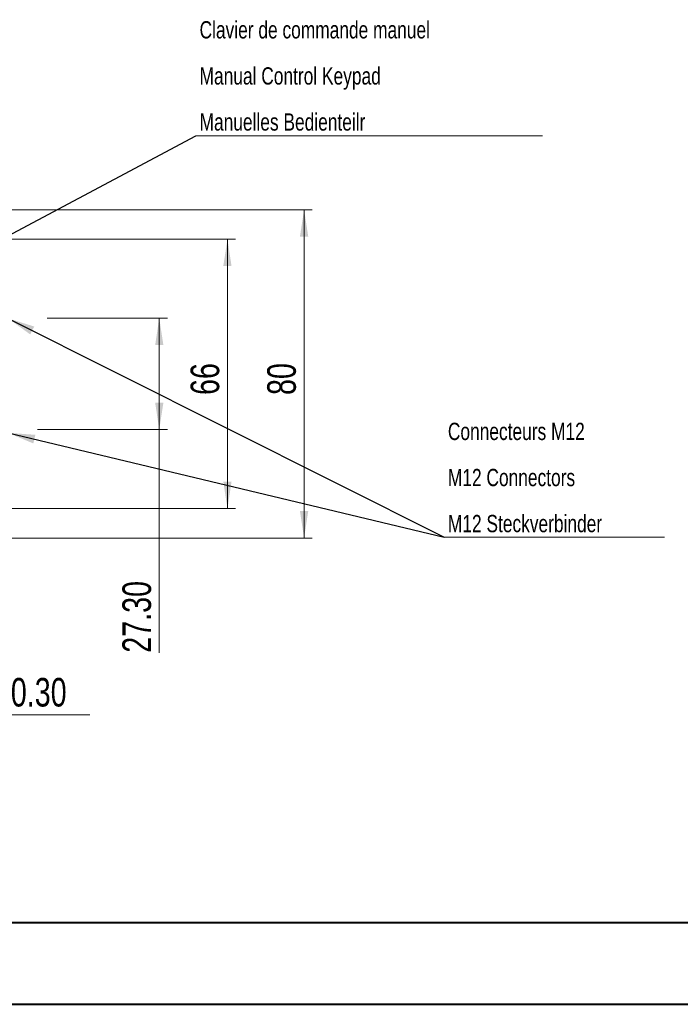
# Model space of a CAD drawing. Header units: millimetres. Extents: x 0 to 420, y 0 to 297.
# Tile 31 of 92: x 149 to 230, y 0 to 121. Entities that reach past the tile are written whole.
import ezdxf

# ---------------------------------------------------------------- set-up
doc = ezdxf.new("R2010")
doc.units = ezdxf.units.MM
doc.styles.add('SLDTEXTSTYLE0', font='TXT', dxfattribs={"width": 0.75})
doc.dimstyles.new('SLDDIMSTYLE0', dxfattribs={"dimtxt": 3.5, "dimasz": 3.302, "dimexe": 0, "dimexo": 0.0625, "dimgap": 0.875, "dimtad": 2, "dimdec": 6, "dimlfac": 2, "dimrnd": 1e-09, "dimzin": 12, "dimdsep": 46, "dimtxsty": 'SLDTEXTSTYLE0', "dimsah": 1, "dimcen": 0.09, "dimadec": 0, "dimazin": 3, "dimtfac": 1, "dimtofl": 0, "dimtmove": 0, "dimatfit": 3, "dimfxl": 1, "dimfrac": 2, "dimtolj": 1, "dimtzin": 12, "dimarcsym": 0})
doc.dimstyles.new('SLDDIMSTYLE4', dxfattribs={"dimtxt": 3.5, "dimasz": 3.302, "dimexe": 0, "dimexo": 0.0625, "dimgap": 0.875, "dimtad": 2, "dimlfac": 2, "dimrnd": 1e-09, "dimzin": 4, "dimdsep": 46, "dimtxsty": 'SLDTEXTSTYLE0', "dimsah": 1, "dimcen": 0.09, "dimadec": 0, "dimazin": 1, "dimtfac": 1, "dimtofl": 0, "dimtmove": 0, "dimatfit": 3, "dimfxl": 1, "dimfrac": 2, "dimtolj": 1, "dimtzin": 12, "dimarcsym": 0})
doc.dimstyles.new('SLDDIMSTYLE5', dxfattribs={"dimtxt": 0.18, "dimasz": 1.016, "dimexe": 0, "dimexo": 0.0625, "dimgap": 0, "dimtad": 0, "dimtih": 1, "dimtoh": 1, "dimdec": 0, "dimrnd": 1e-09, "dimzin": 0, "dimdsep": 46, "dimtxsty": 'Standard', "dimblk1": 'DOT', "dimblk2": 'DOT', "dimsah": 1, "dimcen": 0.09, "dimadec": 0, "dimazin": 0, "dimtfac": 1.016, "dimtdec": 0, "dimtofl": 0, "dimtmove": 0, "dimatfit": 3, "dimldrblk": 'DOT', "dimfxl": 1, "dimfrac": 2, "dimtolj": 1, "dimtzin": 0, "dimarcsym": 0})
doc.dimstyles.new('SLDDIMSTYLE6', dxfattribs={"dimtxt": 0.18, "dimasz": 3.302, "dimexe": 0, "dimexo": 0.0625, "dimgap": 0, "dimtad": 0, "dimtih": 1, "dimtoh": 1, "dimdec": 0, "dimrnd": 1e-09, "dimzin": 0, "dimdsep": 46, "dimtxsty": 'Standard', "dimsah": 1, "dimcen": 0.09, "dimadec": 0, "dimazin": 0, "dimtfac": 3.302, "dimtdec": 0, "dimtofl": 0, "dimtmove": 0, "dimatfit": 3, "dimfxl": 1, "dimfrac": 2, "dimtolj": 1, "dimtzin": 0, "dimarcsym": 0})

# ---------------------------------------------------------------- blocks, each defined once
blk = doc.blocks.new('_D_8')
at = {"color": 7, "linetype": 'Continuous', "lineweight": 0}
for p, q in [((152.03, 84.26), (166.74, 84.26)), ((165.74, 84.26), (165.74, 70.61)), ((150.83, 70.61), (166.74, 70.61)), ((165.74, 70.61), (165.74, 43.28))]:
    blk.add_line(p, q, dxfattribs=at)
for points in [[(165.74, 84.26), (165.24, 80.96), (166.25, 80.96)], [(165.74, 70.61), (166.25, 73.91), (165.24, 73.91)]]:
    blk.add_solid(points, dxfattribs=at)
at = {"color": 7, "linetype": 'Continuous', "lineweight": 0, "insert": (161.23, 43.28), "char_height": 3.5, "attachment_point": 1, "rotation": 90, "style": 'SLDTEXTSTYLE0'}
blk.add_mtext('27.30', dxfattribs=at)
blk = doc.blocks.new('_D_9')
at = {"color": 7, "linetype": 'Continuous', "lineweight": 0}
for p, q in [((138.25, 93.93), (175.09, 93.93)), ((174.09, 93.93), (174.09, 60.94)), ((138.25, 60.94), (175.09, 60.94))]:
    blk.add_line(p, q, dxfattribs=at)
for points in [[(174.09, 93.93), (173.58, 90.63), (174.59, 90.63)], [(174.09, 60.94), (174.59, 64.24), (173.58, 64.24)]]:
    blk.add_solid(points, dxfattribs=at)
at = {"color": 7, "linetype": 'Continuous', "lineweight": 0, "insert": (169.58, 74.85), "char_height": 3.5, "attachment_point": 1, "rotation": 90, "style": 'SLDTEXTSTYLE0'}
blk.add_mtext('66', dxfattribs=at)
blk = doc.blocks.new('_D_12')
at = {"color": 7, "linetype": 'Continuous', "lineweight": 0}
for p, q in [((123.7, 97.54), (184.47, 97.54)), ((183.47, 97.54), (183.47, 57.33)), ((123.7, 57.33), (184.47, 57.33))]:
    blk.add_line(p, q, dxfattribs=at)
for points in [[(183.47, 97.54), (182.96, 94.24), (183.98, 94.24)], [(183.47, 57.33), (183.98, 60.63), (182.96, 60.63)]]:
    blk.add_solid(points, dxfattribs=at)
at = {"color": 7, "linetype": 'Continuous', "lineweight": 0, "insert": (178.96, 74.85), "char_height": 3.5, "attachment_point": 1, "rotation": 90, "style": 'SLDTEXTSTYLE0'}
blk.add_mtext('80', dxfattribs=at)
blk = doc.blocks.new('_D_13')
at = {"color": 7, "linetype": 'Continuous', "lineweight": 0}
for p, q in [((140.34, 62.43), (140.34, 34.68)), ((120.2, 53.83), (120.2, 34.68)), ((120.2, 35.68), (140.34, 35.68)), ((140.34, 35.68), (157.26, 35.68))]:
    blk.add_line(p, q, dxfattribs=at)
for points in [[(120.2, 35.68), (123.5, 35.17), (123.5, 36.19)], [(140.34, 35.68), (137.04, 36.19), (137.04, 35.17)]]:
    blk.add_solid(points, dxfattribs=at)
at = {"color": 7, "linetype": 'Continuous', "lineweight": 0, "insert": (145.62, 40.19), "char_height": 3.5, "attachment_point": 1, "style": 'SLDTEXTSTYLE0'}
blk.add_mtext('40.30', dxfattribs=at)
blk = doc.blocks.new('SW_NOTE_2')
at = {"color": 0, "linetype": 'Continuous', "lineweight": 0}
blk.add_line((42.44, 0), (0, 0), dxfattribs=at)
at = {"color": 0, "linetype": 'Continuous', "lineweight": 0, "char_height": 2.1167, "attachment_point": 1, "style": 'SLDTEXTSTYLE0'}
for s, insert in [('Clavier de commande manuel', (0.47, 14.04)), ('Manual Control Keypad', (0.47, 8.39)), ('Manuelles Bedienteilr', (0.47, 2.75))]:
    blk.add_mtext(s, dxfattribs=dict(at, insert=insert))
blk = doc.blocks.new('_DOT')
at = {"color": 0, "linetype": 'ByBlock', "lineweight": -2}
blk.add_line((-0.5, 0), (-1, 0), dxfattribs=at)
at = {"color": 0, "linetype": 'ByBlock', "const_width": 0.5}
blk.add_lwpolyline([(-0.25, 0, 1), (0.25, 0, 1)], format="xyb", close=True, dxfattribs=at)
blk = doc.blocks.new('SW_NOTE_3')
at = {"color": 0, "linetype": 'Continuous', "lineweight": 0}
blk.add_line((26.96, 0), (0, 0), dxfattribs=at)
blk.add_line((26.96, 0), (0, 0), dxfattribs=at)
at = {"color": 0, "linetype": 'Continuous', "lineweight": 0, "char_height": 2.1167, "attachment_point": 1, "style": 'SLDTEXTSTYLE0'}
for s, insert in [('Connecteurs M12', (0.45, 14.01)), ('M12 Connectors', (0.45, 8.36)), ('M12 Steckverbinder', (0.45, 2.72))]:
    blk.add_mtext(s, dxfattribs=dict(at, insert=insert))

msp = doc.modelspace()

# ---------------------------------------------------------------- linework, layer by layer
at = {"color": 7, "linetype": 'Continuous', "lineweight": 40}
for p, q in [((9.54138493, 10.21478016), (410.07884357, 10.21478016)), ((0.07884357, 0.21478016), (420.07884357, 0.21478016))]:
    msp.add_line(p, q, dxfattribs=at)

# ---------------------------------------------------------------- block references
at = {"color": 7, "linetype": 'Continuous', "lineweight": 0}
for name, p in [('SW_NOTE_2', (170.20707071, 106.59595977)), ('SW_NOTE_3', (200.62233446, 57.43771061))]:
    msp.add_blockref(name, p, dxfattribs=at)

# ---------------------------------------------------------------- dimensions: what is measured, and where the dimension line sits
for base, p1, p2, dimstyle, picture, middle in [((183.4721705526, 57.3286354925), (122.6950843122, 97.5395522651), (122.6950843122, 57.3286354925), 'SLDDIMSTYLE0', '_D_12', (183.4721705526, 77.4340970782)), ((174.08678502, 60.93587305), (137.24564769, 93.93232111), (137.24564769, 60.93587305), 'SLDDIMSTYLE0', '_D_9', (174.08678502, 77.43409708)), ((165.74301715, 70.60909708), (151.03366401, 84.25909708), (149.83157274, 70.60909708), 'SLDDIMSTYLE4', '_D_8', (165.74301715, 49.10245613))]:
    dim = msp.add_linear_dim(base=base, p1=p1, p2=p2, angle=90, dimstyle=dimstyle, dxfattribs=at)
    dim.commit()
    dim.dimension.update_dxf_attribs({"geometry": picture, "text_midpoint": middle, "dimtype": 160})
dim = msp.add_linear_dim(base=(140.3371063, 35.68105969), p1=(120.19508431, 54.82863549), p2=(140.3371063, 63.43409708), dimstyle='SLDDIMSTYLE4', dxfattribs=at)
dim.commit()
dim.dimension.update_dxf_attribs({"geometry": '_D_13', "text_midpoint": (151.44193244, 35.68105969), "dimtype": 160})

# ---------------------------------------------------------------- leaders
for points, dimstyle in [([(138.5655301, 89.71044292), (170.20707071, 106.59595977)], 'SLDDIMSTYLE5'), ([(147.2371063, 84.23241963), (200.62233446, 57.43771061)], 'SLDDIMSTYLE6'), ([(147.2371063, 70.20863406), (200.62233446, 57.43771061)], 'SLDDIMSTYLE6')]:
    msp.add_leader(points, dimstyle=dimstyle, dxfattribs=at)

doc.saveas('drawing.dxf')
